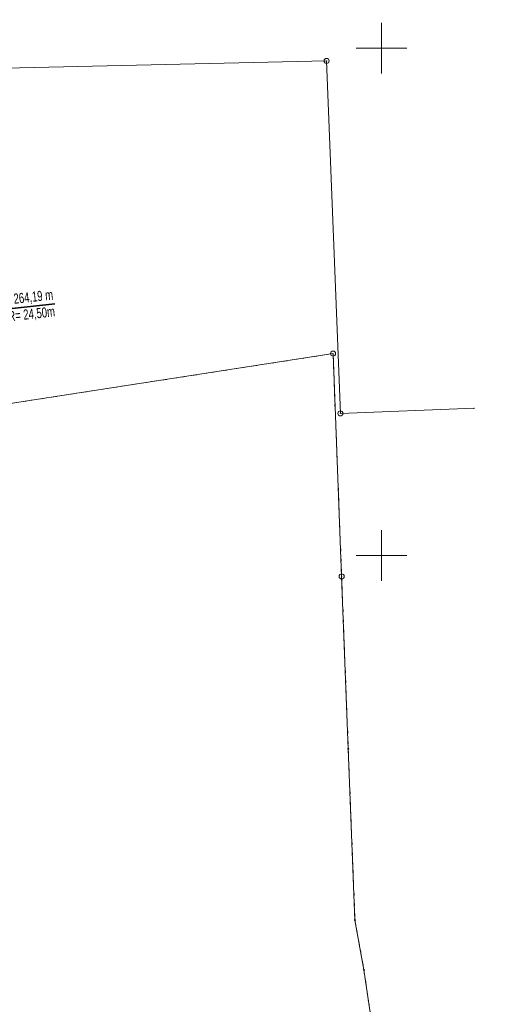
# Model space of a CAD drawing. Extents: x 6456700 to 6518119, y 5963420 to 5980059.
# Tile 218 of 256: x 6512483 to 6512530, y 5966555 to 5966652. Entities that reach past the tile are written whole.
import ezdxf

# ---------------------------------------------------------------- set-up
doc = ezdxf.new("R2010")
doc.units = 0
doc.header["$MEASUREMENT"] = 0
doc.linetypes.add('L_0_03', pattern=[1, 0.5, -0.5])
doc.layers.get('0').update_dxf_attribs({"color": 2, "linetype": 'CONTINUOUS', "lineweight": 5})
for name, color, linetype, lineweight in [('18mm Kreska ciągła', 7, 'CONTINUOUS', 18), ('202_punkt_graniczny', 7, 'CONTINUOUS', 18), ('203_punkt_graniczny', 7, 'CONTINUOUS', 18), ('218_kontur_uzytku_gruntowego', 96, 'L_0_03', 18), ('219_dzialka_ewidencyjna', 7, 'CONTINUOUS', 18), ('35mm Ciągła', 7, 'CONTINUOUS', 35), ('9mm Kreska ciągła', 252, 'CONTINUOUS', 9), ('siatka_krzyrzy', 7, 'CONTINUOUS', 18)]:
    doc.layers.add(name, color=color, linetype=linetype, lineweight=lineweight)
doc.styles.add('Znaczniki', font='GOTHIC.TTF', dxfattribs={"width": 0.7})

# ---------------------------------------------------------------- blocks, each defined once
blk = doc.blocks.new('mdcp_nowa')
at = {"layer": '203_punkt_graniczny', "linetype": 'Continuous', "lineweight": 18}
for points in [[(6495246.72, 5983030.905, 1), (6495246.72, 5983030.995, 1)], [(6495247.38, 5983014.005, 1), (6495247.38, 5983014.095, 1)], [(6495248.26, 5983009.105, 1), (6495248.26, 5983009.195, 1)]]:
    blk.add_hatch(color=18, dxfattribs=at).paths.add_polyline_path(points)
blk.add_point((6495259.115, 5983064.513))
at = {"layer": '202_punkt_graniczny', "color": 7, "linetype": 'Continuous', "lineweight": 18}
for centre in [(6495244.58, 5983098.76), (6495245.22, 5983069.9), (6495245.94, 5983064), (6495246.07, 5983047.93)]:
    blk.add_circle(centre, 0.25, dxfattribs=at)
at = {"layer": '202_punkt_graniczny'}
for p in [(6495244.58, 5983098.76), (6495245.22, 5983069.9), (6495245.94, 5983064), (6495246.07, 5983047.93)]:
    blk.add_point(p, dxfattribs=at)
at = {"layer": '203_punkt_graniczny', "color": 7, "linetype": 'Continuous', "lineweight": 18}
for centre in [(6495246.72, 5983030.95), (6495247.38, 5983014.05), (6495248.26, 5983009.15)]:
    blk.add_circle(centre, 0.045, dxfattribs=at)
at = {"layer": '203_punkt_graniczny'}
for p in [(6495246.72, 5983030.95), (6495247.38, 5983014.05), (6495248.26, 5983009.15)]:
    blk.add_point(p, dxfattribs=at)
at = {"layer": '218_kontur_uzytku_gruntowego', "lineweight": 18, "flags": 128}
for points in [[(6495209.56, 5983064.38), (6495245.22, 5983069.9)], [(6495245.22, 5983069.9), (6495246.07, 5983047.93)], [(6495246.07, 5983047.93), (6495246.72, 5983030.95)], [(6495246.72, 5983030.95), (6495247.38, 5983014.05)], [(6495247.38, 5983014.05), (6495248.26, 5983009.15)], [(6495248.26, 5983009.15), (6495249.72, 5982999.19)]]:
    blk.add_lwpolyline(points, dxfattribs=at)
at = {"layer": '218_kontur_uzytku_gruntowego'}
for p in [(6495245.22, 5983069.9), (6495245.22, 5983069.9), (6495246.07, 5983047.93), (6495246.07, 5983047.93), (6495246.72, 5983030.95), (6495246.72, 5983030.95), (6495247.38, 5983014.05), (6495247.38, 5983014.05), (6495248.26, 5983009.15), (6495248.26, 5983009.15)]:
    blk.add_point(p, dxfattribs=at)
at = {"layer": '219_dzialka_ewidencyjna', "color": 3, "linetype": 'Continuous', "lineweight": 18, "flags": 128}
for points in [[(6495184.04, 5983097.39), (6495244.58, 5983098.76)], [(6495244.58, 5983098.76), (6495245.94, 5983064)], [(6495245.22, 5983069.9), (6495209.56, 5983064.38)], [(6495246.07, 5983047.93), (6495245.22, 5983069.9)], [(6495245.94, 5983064), (6495259.115, 5983064.513)], [(6495246.72, 5983030.95), (6495246.07, 5983047.93)], [(6495247.38, 5983014.05), (6495246.72, 5983030.95)], [(6495248.26, 5983009.15), (6495247.38, 5983014.05)], [(6495249.72, 5982999.19), (6495248.26, 5983009.15)]]:
    blk.add_lwpolyline(points, dxfattribs=at)
at = {"layer": '219_dzialka_ewidencyjna', "color": 3}
for p in [(6495244.58, 5983098.76), (6495244.58, 5983098.76), (6495245.22, 5983069.9), (6495245.22, 5983069.9), (6495245.94, 5983064), (6495245.94, 5983064), (6495246.07, 5983047.93), (6495246.07, 5983047.93), (6495246.72, 5983030.95), (6495246.72, 5983030.95), (6495247.38, 5983014.05), (6495247.38, 5983014.05), (6495248.26, 5983009.15), (6495248.26, 5983009.15)]:
    blk.add_point(p, dxfattribs=at)
at = {"layer": 'siatka_krzyrzy', "linetype": 'Continuous', "lineweight": 18, "flags": 128}
for points in [[(6495250, 5983097.5), (6495250, 5983102.5)], [(6495247.5, 5983100), (6495252.5, 5983100)], [(6495250, 5983047.5), (6495250, 5983052.5)], [(6495247.5, 5983050), (6495252.5, 5983050)]]:
    blk.add_lwpolyline(points, dxfattribs=at)

msp = doc.modelspace()

# ---------------------------------------------------------------- block references
at = {"linetype": 'ByBlock'}
msp.add_blockref('mdcp_nowa', (17268.786, -16450.998), dxfattribs=at)

# ---------------------------------------------------------------- next in the draw order: hatches: boundary and pattern name
at = {"layer": '9mm Kreska ciągła'}
h = msp.add_hatch(dxfattribs=at)
h.set_pattern_fill('SAND_AND_LIME', color=4, scale=0.1)
h.set_pattern_definition([(37.5, (6512162.38958, 5966557.36103), (-0.006803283, 0.208096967), [0, -0.16416, 0, -0.1836, 0, -0.1755]), (7.5, (6512162.38958, 5966557.36103), (0.191135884, 0.304791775), [0, -0.08856, 0, -0.14796, 0, -0.0567]), (327.5, (6512162.25674, 5966557.36103), (0.33632732, 0.000611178), [0, -0.054, 0, -0.1944, 0, -0.2538]), (317.5, (6512162.25674, 5966557.36103), (0.324661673, 0.09478896), [0, -0.027, 0, -0.12744, 0, -0.1458])])
edge = h.paths.add_edge_path()
edge.add_arc((6512516.367, 5967810.283), 3, 311.58691, 347.30622, ccw=False)
edge.add_arc((6512523.503, 5967802.242), 7.75, 131.58691, 180.78045)
edge.add_line((6512515.753, 5967802.137), (6512515.839, 5967795.832))
edge.add_arc((6512568.134, 5967796.544), 52.3, 180.78045, 202.28878)
edge.add_line((6512519.742, 5967776.708), (6512533.586, 5967742.935))
edge.add_arc((6512443.186, 5967705.88), 97.7, 19.24547, 22.28878, ccw=False)
edge.add_line((6512535.426, 5967738.083), (6512551.885, 5967690.939))
edge.add_arc((6512459.645, 5967658.735), 97.7, 10.33082, 19.24547, ccw=False)
edge.add_line((6512555.761, 5967676.256), (6512567.725, 5967610.623))
edge.add_arc((6512717.556, 5967637.935), 152.3, 190.33082, 193.90778)
edge.add_line((6512569.721, 5967601.328), (6512572.468, 5967590.235))
edge.add_arc((6512477.632, 5967566.752), 97.7, 359.59588, 373.90778, ccw=False)
edge.add_line((6512575.33, 5967566.063), (6512575.106, 5967534.367))
edge.add_arc((6512497.408, 5967534.915), 77.7, 343.87223, 359.59588, ccw=False)
edge.add_line((6512572.05, 5967513.331), (6512569.54, 5967504.651))
edge.add_arc((6512475.685, 5967531.79), 97.7, 339.08524, 343.87223, ccw=False)
edge.add_line((6512566.948, 5967496.914), (6512545.985, 5967442.059))
edge.add_arc((6512524.78, 5967450.162), 22.7, 313.28749, 339.08524, ccw=False)
edge.add_line((6512540.345, 5967433.638), (6512504.063, 5967399.463))
edge.add_line((6512504.063, 5967399.463), (6512490.766, 5967386.938))
edge.add_arc((6512149.514, 5967749.225), 497.7, 309.16671, 313.28749, ccw=False)
edge.add_line((6512463.851, 5967363.353), (6512423.112, 5967330.167))
edge.add_arc((6512437.196, 5967312.877), 22.3, 129.16671, 169.68124)
edge.add_line((6512415.257, 5967316.872), (6512407.758, 5967275.686))
edge.add_arc((6511918.108, 5967364.836), 497.7, 347.25294, 349.68124, ccw=False)
edge.add_line((6512403.541, 5967255.02), (6512392.372, 5967205.646))
edge.add_arc((6512443.383, 5967194.106), 52.3, 167.25294, 172.4126)
edge.add_line((6512391.541, 5967201.011), (6512377.704, 5967097.137))
edge.add_arc((6512429.546, 5967090.232), 52.3, 172.4126, 183.94454)
edge.add_line((6512377.37, 5967086.634), (6512388.786, 5966921.07))
edge.add_arc((6510894.634, 5966818.042), 1497.7, 3.606413, 3.944541, ccw=False)
edge.add_line((6512389.368, 5966912.251), (6512395.777, 5966810.575))
edge.add_arc((6510402.033, 5966684.915), 1997.7, 2.742456, 3.606413, ccw=False)
edge.add_line((6512397.445, 5966780.498), (6512399.171, 5966744.457))
edge.add_arc((6512436.429, 5966746.242), 37.3, 182.74246, 206.08851)
edge.add_line((6512402.929, 5966729.839), (6512452.864, 5966627.857))
edge.add_arc((6512432.477, 5966617.874), 22.7, 6.26714, 26.08851, ccw=False)
edge.add_line((6512455.041, 5966620.352), (6512460.451, 5966571.093))
edge.add_arc((6515444.811, 5966898.838), 3002.303, 186.267142, 186.338012)
edge.add_line((6512460.859, 5966567.402), (6512461.669, 5966560.109))
edge.add_line((6512461.669, 5966560.109), (6512460.465, 5966557.361))
edge.add_line((6512460.465, 5966557.361), (6512465.434, 5966557.916))
edge.add_line((6512465.434, 5966557.916), (6512464.337, 5966567.789))
edge.add_arc((6515444.811, 5966898.838), 2998.803, 186.267142, 186.338012, ccw=False)
edge.add_line((6512463.93, 5966571.475), (6512458.52, 5966620.734))
edge.add_arc((6512432.477, 5966617.874), 26.2, 6.26714, 26.08851)
edge.add_line((6512456.008, 5966629.396), (6512406.072, 5966731.378))
edge.add_arc((6512436.429, 5966746.242), 33.8, 182.74246, 206.08851, ccw=False)
edge.add_line((6512402.667, 5966744.625), (6512400.941, 5966780.666))
edge.add_arc((6510402.033, 5966684.915), 2001.2, 2.742456, 3.606413)
edge.add_line((6512399.27, 5966810.795), (6512392.862, 5966912.471))
edge.add_arc((6510894.634, 5966818.042), 1501.2, 3.606413, 3.944541)
edge.add_line((6512392.278, 5966921.311), (6512380.862, 5967086.875))
edge.add_arc((6512429.546, 5967090.232), 48.8, 172.4126, 183.94454, ccw=False)
edge.add_line((6512381.174, 5967096.675), (6512395.01, 5967200.549))
edge.add_arc((6512443.383, 5967194.106), 48.8, 167.25294, 172.4126, ccw=False)
edge.add_line((6512395.786, 5967204.873), (6512406.955, 5967254.247))
edge.add_arc((6511918.108, 5967364.836), 501.2, 347.25294, 349.68124)
edge.add_line((6512411.202, 5967275.059), (6512418.7, 5967316.245))
edge.add_arc((6512437.196, 5967312.877), 18.8, 129.16671, 169.68124, ccw=False)
edge.add_line((6512425.323, 5967327.453), (6512466.061, 5967360.639))
edge.add_arc((6512149.514, 5967749.225), 501.2, 309.16671, 313.28749)
edge.add_line((6512493.166, 5967384.391), (6512506.462, 5967396.915))
edge.add_line((6512506.462, 5967396.915), (6512542.744, 5967431.09))
edge.add_arc((6512524.78, 5967450.162), 26.2, 313.28749, 339.08524)
edge.add_line((6512549.254, 5967440.809), (6512570.217, 5967495.664))
edge.add_arc((6512475.685, 5967531.79), 101.2, 339.08524, 343.87223)
edge.add_line((6512572.902, 5967503.679), (6512575.412, 5967512.359))
edge.add_arc((6512497.408, 5967534.915), 81.2, 343.87223, 359.59588)
edge.add_line((6512578.606, 5967534.342), (6512578.829, 5967566.038))
edge.add_arc((6512477.632, 5967566.752), 101.2, 359.59588, 373.90778)
edge.add_line((6512575.865, 5967591.076), (6512573.118, 5967602.169))
edge.add_arc((6512717.556, 5967637.935), 148.8, 190.33082, 193.90778, ccw=False)
edge.add_line((6512571.168, 5967611.25), (6512559.204, 5967676.884))
edge.add_arc((6512459.645, 5967658.735), 101.2, 10.33082, 19.24547)
edge.add_line((6512555.189, 5967692.092), (6512538.73, 5967739.237))
edge.add_arc((6512443.186, 5967705.88), 101.2, 19.24547, 22.28878)
edge.add_line((6512536.824, 5967744.262), (6512522.98, 5967778.036))
edge.add_arc((6512568.134, 5967796.544), 48.8, 180.78045, 202.28878, ccw=False)
edge.add_line((6512519.339, 5967795.88), (6512519.305, 5967798.372))
edge.add_arc((6512522.305, 5967798.413), 3, 27.73692, 180.78045, ccw=False)
edge.add_line((6512524.96, 5967799.809), (6512519.294, 5967809.624))
h = msp.add_hatch(dxfattribs=at)
h.set_pattern_fill('SAND_AND_LIME', color=4, scale=0.1)
h.set_pattern_definition([(37.5, (6512460.46478, 5966356.95414), (-0.00680328, 0.20809697), [0, -0.16416, 0, -0.1836, 0, -0.1755]), (7.5, (6512460.46478, 5966356.95414), (0.1911359, 0.30479178), [0, -0.08856, 0, -0.14796, 0, -0.0567]), (-32.5, (6512460.33194, 5966356.95414), (0.33632732, 0.00061118), [0, -0.054, 0, -0.1944, 0, -0.2538]), (-42.5, (6512460.33194, 5966356.95414), (0.32466167, 0.09478896), [0, -0.027, 0, -0.12744, 0, -0.1458])])
h.paths.add_polyline_path([(6512465.434, 5966557.916), (6512460.465, 5966557.361), (6512463.1, 5966531.766, -0.016151), (6512463.542, 5966525.485), (6512464.713, 5966494.68, 0.024197), (6512465.164, 5966489.476), (6512477.819, 5966396.138, 0.038394), (6512478.753, 5966391.79), (6512487.619, 5966361.89), (6512494.298, 5966356.954), (6512483.546, 5966393.211, -0.038394), (6512482.774, 5966396.81), (6512470.118, 5966490.148, -0.024197), (6512469.71, 5966494.87), (6512468.539, 5966525.675, 0.016151), (6512468.074, 5966532.278), (6512465.438, 5966557.873), (6512465.434, 5966557.916)])

# ---------------------------------------------------------------- next in the draw order: linework, layer by layer
at = {"layer": '35mm Ciągła'}
msp.add_line((6512456.781, 5966620.543), (6512486.602, 5966623.818), dxfattribs=at)

# ---------------------------------------------------------------- next in the draw order: texts
at = {"layer": '18mm Kreska ciągła', "insert": (6512486.512, 5966623.808), "char_height": 1, "attachment_point": 6, "rotation": 6.26714, "style": 'Znaczniki'}
msp.add_mtext('+ 264,19 m\\PPŁK R= 24,50m', dxfattribs=at)

doc.saveas('drawing.dxf')
